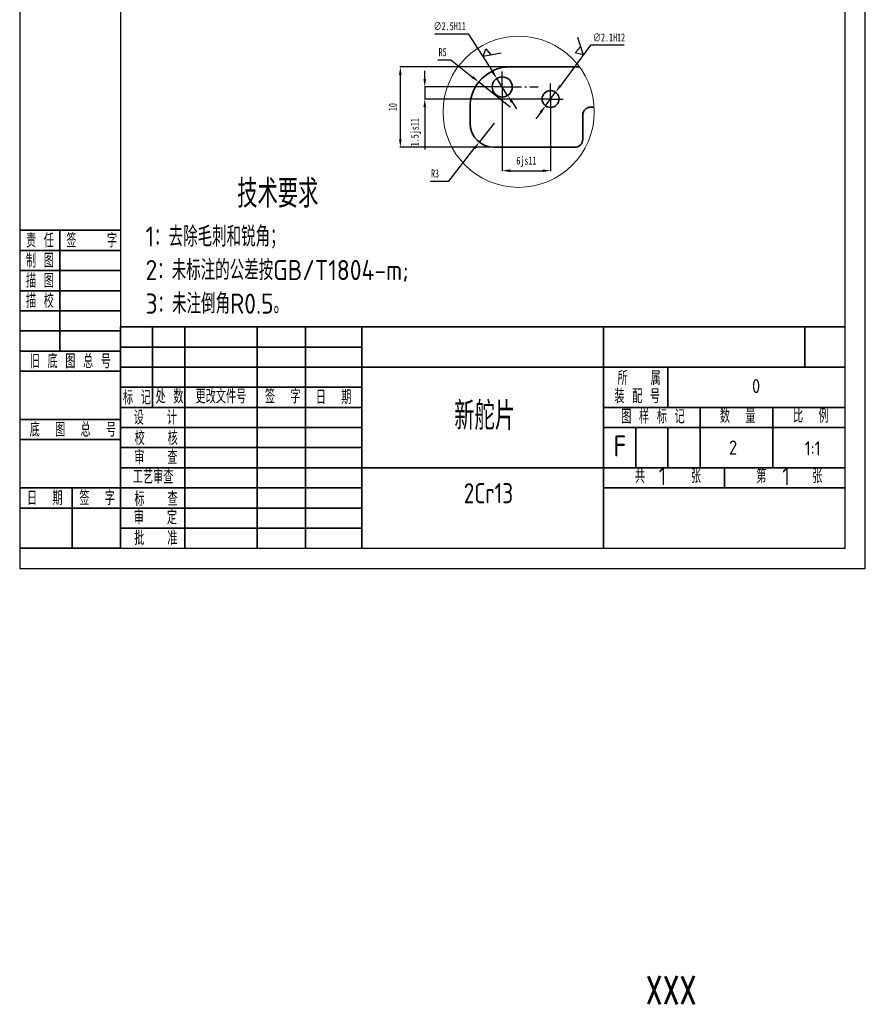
# Model space of a CAD drawing. Header units: millimetres. Extents: x -33921 to -29933, y -26486 to -26076.
# Tile 8 of 34: x -33453 to -33243, y -26486 to -26241. Entities that reach past the tile are written whole.
import ezdxf

# ---------------------------------------------------------------- set-up
doc = ezdxf.new("R2010")
doc.units = ezdxf.units.MM
doc.linetypes.add('GEN7A', pattern=[6.875, 4.75, -0.875, 0.375, -0.875])
doc.linetypes.add('SLD-实线', pattern=[0])
doc.layers.add('尺寸线', color=5, linetype='Continuous', lineweight=15)
doc.layers.add('文字', color=5, linetype='SLD-实线', lineweight=20)
doc.layers.add('特别说明', color=3, linetype='Continuous')
doc.styles.add('HZ35', font='txt5.shx', dxfattribs={"width": 0.7, "bigfont": 'hztxt.shx'})
doc.styles.add('SLDTEXTSTYLE5', font='TXT', dxfattribs={"width": 0.7})
doc.styles.add('图框文字', font='gbenor.shx', dxfattribs={"bigfont": 'gbcbig.shx'})
doc.styles.add('绘图文字3.5', font='gbenor.shx', dxfattribs={"bigfont": 'gbcbig.shx'})
doc.styles.add('绘图文字5', font='gbenor.shx', dxfattribs={"bigfont": 'gbcbig.shx'})
doc.dimstyles.new('2-1', dxfattribs={"dimtxt": 2, "dimasz": 2, "dimexe": 0.1, "dimexo": 0.05, "dimgap": 0.875, "dimtad": 1, "dimtoh": 1, "dimlfac": 0.5, "dimrnd": 1e-09, "dimzin": 12, "dimdsep": 46, "dimtxsty": 'SLDTEXTSTYLE5', "dimcen": 0.09, "dimclrd": 5, "dimclre": 5, "dimclrt": 5, "dimadec": 0, "dimazin": 3, "dimtfac": 1, "dimtmove": 0, "dimatfit": 3, "dimfxl": 1, "dimfrac": 2, "dimtolj": 1, "dimtzin": 12, "dimarcsym": 0})
doc.dimstyles.new('2-1 v', dxfattribs={"dimtxt": 2, "dimasz": 2, "dimexe": 0.1, "dimexo": 0.05, "dimgap": 0.875, "dimtad": 1, "dimlfac": 0.5, "dimrnd": 1e-09, "dimzin": 12, "dimdsep": 46, "dimtxsty": 'SLDTEXTSTYLE5', "dimcen": 0.09, "dimclrd": 5, "dimclre": 5, "dimclrt": 5, "dimadec": 0, "dimazin": 3, "dimtfac": 1, "dimtmove": 0, "dimatfit": 3, "dimfxl": 1, "dimfrac": 2, "dimtolj": 1, "dimtzin": 12, "dimarcsym": 0})

# ---------------------------------------------------------------- blocks, each defined once
blk = doc.blocks.new('*D277')
at = {"layer": 'Defpoints', "color": 0, "transparency": 16777216}
for p in [(-33333.44, -26257.73), (-33352.68, -26260.73), (-33321.44, -26260.73)]:
    blk.add_point(p, dxfattribs=at)
at = {"layer": '尺寸线', "color": 5, "lineweight": -2, "transparency": 16777216}
for p, q in [((-33352.68, -26255.73), (-33352.68, -26253.73)), ((-33333.49, -26257.73), (-33352.78, -26257.73)), ((-33352.68, -26257.73), (-33352.68, -26260.73)), ((-33321.49, -26260.73), (-33352.78, -26260.73)), ((-33352.68, -26262.73), (-33352.68, -26273.24))]:
    blk.add_line(p, q, dxfattribs=at)
at = {"layer": '尺寸线', "color": 5, "transparency": 16777216}
for points in [[(-33353.01, -26255.73), (-33352.34, -26255.73), (-33352.68, -26257.73)], [(-33353.01, -26262.73), (-33352.34, -26262.73), (-33352.68, -26260.73)]]:
    blk.add_solid(points, dxfattribs=at)
at = {"layer": '尺寸线', "color": 5, "lineweight": 18, "transparency": 16777216, "insert": (-33354.89, -26268.98), "char_height": 2, "attachment_point": 5, "rotation": 90, "style": 'SLDTEXTSTYLE5'}
blk.add_mtext('\\A1;1.5js11', dxfattribs=at)
blk = doc.blocks.new('*D278')
at = {"layer": 'Defpoints', "color": 0, "transparency": 16777216}
for p in [(-33333.44, -26257.73), (-33321.44, -26260.73), (-33321.44, -26278.54)]:
    blk.add_point(p, dxfattribs=at)
at = {"layer": '尺寸线', "color": 5, "lineweight": -2, "transparency": 16777216}
for p, q in [((-33333.44, -26257.78), (-33333.44, -26278.64)), ((-33321.44, -26260.78), (-33321.44, -26278.64)), ((-33331.44, -26278.54), (-33323.44, -26278.54))]:
    blk.add_line(p, q, dxfattribs=at)
at = {"layer": '尺寸线', "color": 5, "transparency": 16777216}
for points in [[(-33331.44, -26278.2), (-33331.44, -26278.87), (-33333.44, -26278.54)], [(-33323.44, -26278.2), (-33323.44, -26278.87), (-33321.44, -26278.54)]]:
    blk.add_solid(points, dxfattribs=at)
at = {"layer": '尺寸线', "color": 5, "lineweight": 18, "transparency": 16777216, "insert": (-33327.44, -26276.33), "char_height": 2, "attachment_point": 5, "style": 'SLDTEXTSTYLE5'}
blk.add_mtext('\\A1;6js11', dxfattribs=at)
blk = doc.blocks.new('*D279')
at = {"layer": 'Defpoints', "color": 0, "transparency": 16777216}
for p in [(-33320.19, -26259.04), (-33322.69, -26262.42)]:
    blk.add_point(p, dxfattribs=at)
at = {"layer": '尺寸线', "color": 5, "lineweight": -2, "transparency": 16777216}
for p, q in [((-33311.54, -26247.32), (-33319.01, -26257.43)), ((-33303.2, -26247.32), (-33311.54, -26247.32)), ((-33322.69, -26262.42), (-33320.19, -26259.04)), ((-33323.88, -26264.02), (-33325.07, -26265.63))]:
    blk.add_line(p, q, dxfattribs=at)
at = {"layer": '尺寸线', "color": 5, "transparency": 16777216}
for points in [[(-33319.27, -26257.23), (-33318.74, -26257.63), (-33320.19, -26259.04)], [(-33324.15, -26263.83), (-33323.61, -26264.22), (-33322.69, -26262.42)]]:
    blk.add_solid(points, dxfattribs=at)
at = {"layer": '尺寸线', "color": 5, "lineweight": 18, "transparency": 16777216, "insert": (-33306.93, -26245.45), "char_height": 2, "attachment_point": 5, "style": 'SLDTEXTSTYLE5'}
blk.add_mtext('\\A1;∅2.1H12', dxfattribs=at)
blk = doc.blocks.new('*D280')
at = {"layer": 'Defpoints', "color": 0, "transparency": 16777216}
for p in [(-33334.79, -26255.62), (-33332.1, -26259.83)]:
    blk.add_point(p, dxfattribs=at)
at = {"layer": '尺寸线', "color": 5, "lineweight": -2, "transparency": 16777216}
for p, q in [((-33350.22, -26244.51), (-33341.88, -26244.51)), ((-33341.88, -26244.51), (-33335.86, -26253.93)), ((-33332.1, -26259.83), (-33334.79, -26255.62)), ((-33331.02, -26261.52), (-33329.94, -26263.2))]:
    blk.add_line(p, q, dxfattribs=at)
at = {"layer": '尺寸线', "color": 5, "transparency": 16777216}
for points in [[(-33335.58, -26253.75), (-33336.15, -26254.11), (-33334.79, -26255.62)], [(-33330.74, -26261.34), (-33331.3, -26261.7), (-33332.1, -26259.83)]]:
    blk.add_solid(points, dxfattribs=at)
at = {"layer": '尺寸线', "color": 5, "lineweight": 18, "transparency": 16777216, "insert": (-33346.49, -26242.63), "char_height": 2, "attachment_point": 5, "style": 'SLDTEXTSTYLE5'}
blk.add_mtext('\\A1;∅2.5H11', dxfattribs=at)
blk = doc.blocks.new('*D247')
at = {"layer": 'Defpoints', "color": 0, "transparency": 16777216}
for p in [(-33335.44, -26266.73), (-33339.14, -26271.45)]:
    blk.add_point(p, dxfattribs=at)
at = {"layer": '尺寸线', "color": 5, "lineweight": -2, "transparency": 16777216}
for p, q in [((-33335.44, -26266.73), (-33339.14, -26271.45)), ((-33346.7, -26281.1), (-33340.38, -26273.02)), ((-33351.31, -26281.1), (-33346.7, -26281.1))]:
    blk.add_line(p, q, dxfattribs=at)
at = {"layer": '尺寸线', "color": 5, "transparency": 16777216}
blk.add_solid([(-33340.64, -26272.82), (-33340.11, -26273.23), (-33339.14, -26271.45)], dxfattribs=at)
at = {"layer": '尺寸线', "color": 5, "lineweight": 18, "transparency": 16777216, "insert": (-33350.14, -26279.23), "char_height": 2, "attachment_point": 5, "style": 'SLDTEXTSTYLE5'}
blk.add_mtext('\\A1;R3', dxfattribs=at)
blk = doc.blocks.new('*D281')
at = {"layer": 'Defpoints', "color": 0, "transparency": 16777216}
for p in [(-33331.44, -26252.73), (-33358.76, -26272.73), (-33333.44, -26272.73)]:
    blk.add_point(p, dxfattribs=at)
at = {"layer": '尺寸线', "color": 5, "lineweight": -2, "transparency": 16777216}
for p, q in [((-33331.49, -26252.73), (-33358.86, -26252.73)), ((-33358.76, -26254.73), (-33358.76, -26270.73)), ((-33333.49, -26272.73), (-33358.86, -26272.73))]:
    blk.add_line(p, q, dxfattribs=at)
at = {"layer": '尺寸线', "color": 5, "transparency": 16777216}
for points in [[(-33359.09, -26254.73), (-33358.43, -26254.73), (-33358.76, -26252.73)], [(-33359.09, -26270.73), (-33358.43, -26270.73), (-33358.76, -26272.73)]]:
    blk.add_solid(points, dxfattribs=at)
at = {"layer": '尺寸线', "color": 5, "lineweight": 18, "transparency": 16777216, "insert": (-33360.63, -26262.73), "char_height": 2, "attachment_point": 5, "rotation": 90, "style": 'SLDTEXTSTYLE5'}
blk.add_mtext('\\A1;10', dxfattribs=at)
blk = doc.blocks.new('*D282')
at = {"layer": 'Defpoints', "color": 0, "transparency": 16777216}
for p in [(-33339.27, -26256.5), (-33331.44, -26262.73)]:
    blk.add_point(p, dxfattribs=at)
at = {"layer": '尺寸线', "color": 5, "lineweight": -2, "transparency": 16777216}
for p, q in [((-33349.42, -26250.99), (-33346.21, -26250.99)), ((-33346.21, -26250.99), (-33340.84, -26255.26)), ((-33331.44, -26262.73), (-33339.27, -26256.5))]:
    blk.add_line(p, q, dxfattribs=at)
at = {"layer": '尺寸线', "color": 5, "transparency": 16777216}
blk.add_solid([(-33340.63, -26255), (-33341.04, -26255.52), (-33339.27, -26256.5)], dxfattribs=at)
at = {"layer": '尺寸线', "color": 5, "transparency": 16777216, "insert": (-33348.26, -26249.11), "char_height": 2, "attachment_point": 5, "style": 'SLDTEXTSTYLE5'}
blk.add_mtext('\\A1;R5', dxfattribs=at)

msp = doc.modelspace()

# ---------------------------------------------------------------- linework, layer by layer
at = {"color": 7, "linetype": 'Continuous', "lineweight": 35}
for p, q in [((-33314.2721, -26252.7265), (-33331.4425, -26252.7265)), ((-33341.4425, -26262.7265), (-33341.4425, -26266.7265)), ((-33311.4425, -26262.7265), (-33310.6215, -26262.7265)), ((-33313.4425, -26270.7265), (-33313.4425, -26264.7265)), ((-33335.4425, -26272.7265), (-33315.4425, -26272.7265))]:
    msp.add_line(p, q, dxfattribs=at)
at = {"lineweight": 35}
for p, q in [((-33453.2802, -26293.3401), (-33428.2802, -26293.3401)), ((-33443.2802, -26323.3401), (-33443.2802, -26293.3401)), ((-33453.2802, -26298.3401), (-33428.2802, -26298.3401)), ((-33453.2802, -26303.3401), (-33428.2802, -26303.3401)), ((-33453.2802, -26308.3401), (-33428.2802, -26308.3401)), ((-33453.2802, -26313.3401), (-33428.2802, -26313.3401)), ((-33428.2802, -26317.3401), (-33248.2802, -26317.3401)), ((-33428.2802, -26372.3401), (-33428.2802, -26317.3401)), ((-33420.2802, -26337.3401), (-33420.2802, -26317.3401)), ((-33412.2802, -26372.3401), (-33412.2802, -26317.3401)), ((-33394.2802, -26372.3401), (-33394.2802, -26317.3401)), ((-33382.2802, -26372.3401), (-33382.2802, -26317.3401)), ((-33368.2802, -26317.3401), (-33368.2802, -26372.3401)), ((-33308.2802, -26317.3401), (-33308.2802, -26372.3401)), ((-33258.2802, -26317.3401), (-33258.2802, -26327.3401)), ((-33453.2802, -26318.3401), (-33428.2802, -26318.3401)), ((-33428.2802, -26322.3401), (-33368.2802, -26322.3401)), ((-33453.2802, -26323.3401), (-33428.2802, -26323.3401)), ((-33428.2802, -26327.3401), (-33368.2802, -26327.3401)), ((-33368.2802, -26327.3401), (-33248.2802, -26327.3401)), ((-33292.2802, -26327.3401), (-33292.2802, -26337.3401)), ((-33453.2802, -26328.3401), (-33428.2802, -26328.3401)), ((-33428.2802, -26332.3401), (-33368.2802, -26332.3401)), ((-33428.2802, -26337.3401), (-33368.2802, -26337.3401)), ((-33308.2802, -26337.3401), (-33248.2802, -26337.3401)), ((-33284.2802, -26337.3401), (-33284.2802, -26352.3401)), ((-33266.2802, -26337.3401), (-33266.2802, -26352.3401)), ((-33453.2802, -26340.3401), (-33428.2802, -26340.3401)), ((-33428.2802, -26342.3401), (-33368.2802, -26342.3401)), ((-33308.2802, -26342.3401), (-33248.2802, -26342.3401)), ((-33300.2802, -26342.3401), (-33300.2802, -26352.3401)), ((-33292.2802, -26342.3401), (-33292.2802, -26352.3401)), ((-33453.2802, -26345.3401), (-33428.2802, -26345.3401)), ((-33428.2802, -26347.3401), (-33368.2802, -26347.3401)), ((-33428.2802, -26352.3401), (-33368.2802, -26352.3401)), ((-33368.2802, -26352.3401), (-33248.2802, -26352.3401)), ((-33278.2802, -26352.3401), (-33278.2802, -26357.3401)), ((-33453.2802, -26357.3401), (-33428.2802, -26357.3401)), ((-33440.2802, -26357.3401), (-33440.2802, -26372.3401)), ((-33428.2802, -26357.3401), (-33368.2802, -26357.3401)), ((-33308.2802, -26357.3401), (-33248.2802, -26357.3401)), ((-33453.2802, -26362.3401), (-33428.2802, -26362.3401)), ((-33428.2802, -26362.3401), (-33368.2802, -26362.3401)), ((-33428.2802, -26367.3401), (-33368.2802, -26367.3401)), ((-33428.2802, -26372.3401), (-33453.2802, -26372.3401))]:
    msp.add_line(p, q, dxfattribs=at)
at = {"color": 0, "lineweight": 15}
for p, q in [((-33248.2802, -26317.3401), (-33248.2802, -26372.3401)), ((-33248.2802, -26372.3401), (-33428.2802, -26372.3401)), ((-33428.2802, -26372.3401), (-33368.2802, -26372.3401))]:
    msp.add_line(p, q, dxfattribs=at)
at = {"lineweight": 30}
for points in [[(-33453.2802, -26377.3401), (-33243.2802, -26377.3401), (-33243.2802, -26080.3401), (-33453.2802, -26080.3401)], [(-33428.2802, -26372.3401), (-33248.2802, -26372.3401), (-33248.2802, -26085.3401), (-33428.2802, -26085.3401)]]:
    msp.add_lwpolyline(points, close=True, dxfattribs=at)
for points in [[(-33314.7449, -26245.3637), (-33313.339, -26249.7148), (-33315.3713, -26249.2793), (-33313.978, -26247.737)], [(-33333.7076, -26249.3444), (-33338.1992, -26250.2013), (-33337.5157, -26248.2385), (-33336.1576, -26249.8118)]]:
    msp.add_lwpolyline(points)
at = {"color": 7, "linetype": 'Continuous', "lineweight": 35}
for centre, radius in [((-33333.4425, -26257.7265), 2.5), ((-33321.4425, -26260.7265), 2.1)]:
    msp.add_circle(centre, radius, dxfattribs=at)
for centre, radius, start, end in [((-33331.4425, -26262.7265), 10, 90, 180), ((-33311.4425, -26264.7265), 2, 90, 180), ((-33335.4425, -26266.7265), 6, 180, 270), ((-33315.4425, -26270.7265), 2, 270, 0)]:
    msp.add_arc(centre, radius, start, end, dxfattribs=at)
at = {"layer": '尺寸线', "color": 6}
msp.add_circle((-33329.3604, -26263.9009), 18.7757, dxfattribs=at)
at = {"layer": '特别说明', "color": 1, "linetype": 'GEN7A'}
for p, q in [((-33333.4425, -26257.7265), (-33333.4425, -26253.8952)), ((-33333.4425, -26257.7265), (-33337.1595, -26257.7265)), ((-33333.4425, -26257.7265), (-33333.4425, -26262.1234)), ((-33333.4425, -26257.7265), (-33324.4989, -26257.7265)), ((-33321.4425, -26260.7265), (-33321.4425, -26256.8952)), ((-33321.4425, -26260.7265), (-33325.1595, -26260.7265)), ((-33321.4425, -26260.7265), (-33321.4425, -26265.1234)), ((-33321.4425, -26260.7265), (-33318.2816, -26260.7265))]:
    msp.add_line(p, q, dxfattribs=at)

# ---------------------------------------------------------------- texts
at = {"lineweight": 35}
for s, height, style, p in [('责 任', 3.5, '图框文字', (-33451.7196, -26297.6196)), ('签    字', 3.5, '图框文字', (-33441.7196, -26297.6196)), ('制 图', 3.5, '图框文字', (-33451.7196, -26302.6196)), ('描 图', 3.5, '图框文字', (-33451.7196, -26307.6196)), ('描 校', 3.5, '图框文字', (-33451.7196, -26312.6196)), ('旧 底 图 总 号', 3.5, '图框文字', (-33450.7954, -26327.6196)), ('所   属', 3.5, '图框文字', (-33304.818, -26331.7999)), ('标 记', 3.5, '图框文字', (-33427.6337, -26336.6268)), ('处 数', 3.5, '图框文字', (-33419.5381, -26336.3865)), ('更改文件号', 3.5, '图框文字', (-33409.6095, -26336.3577)), ('签  字', 3.5, '图框文字', (-33392.3715, -26336.3303)), ('日  期', 3.5, '图框文字', (-33379.7515, -26336.5419)), ('装 配 号', 3.5, '图框文字', (-33305.5974, -26336.2998)), ('图 样 标 记', 3.5, '图框文字', (-33303.8919, -26341.3525)), ('数  量', 3.5, '图框文字', (-33279.4044, -26341.2216)), ('比  例', 3.5, '图框文字', (-33261.2325, -26341.1461)), ('设   计', 3.5, '图框文字', (-33424.9547, -26341.6138)), ('底  图  总  号', 3.5, '图框文字', (-33450.7954, -26344.6196)), ('校   核', 3.5, '图框文字', (-33424.7479, -26346.7002)), ('审   查', 3.5, '图框文字', (-33424.8451, -26351.4887)), ('工艺审查', 3.5, '图框文字', (-33425.1854, -26356.3171)), ('共      张', 3.5, '图框文字', (-33300.5009, -26356.1729)), ('1', 4.5, '绘图文字3.5', (-33294.6119, -26356.6671)), ('第      张', 3.5, '图框文字', (-33270.3623, -26356.1729)), ('1', 4.5, '绘图文字3.5', (-33263.8948, -26356.6671)), ('日  期', 3.5, '图框文字', (-33451.4675, -26361.6196)), ('签  字', 3.5, '图框文字', (-33438.4675, -26361.6196)), ('标   查', 3.5, '图框文字', (-33424.7911, -26361.8025)), ('审   定', 3.5, '图框文字', (-33424.9319, -26366.4162)), ('批   准', 3.5, '图框文字', (-33424.8381, -26371.5426))]:
    msp.add_text(s, height=height, dxfattribs=dict(at, style=style)).set_placement(p)
at = {"lineweight": 35, "char_height": 3.5, "attachment_point": 2, "style": '绘图文字3.5'}
for s, insert in [('0', (-33270.4003, -26330.2986)), ('2', (-33276.117, -26345.555)), ('1:1', (-33256.3493, -26345.7519))]:
    msp.add_mtext(s, dxfattribs=dict(at, insert=insert))
at = {"color": 0, "lineweight": 30, "ltscale": 0.5, "char_height": 7}
for s, insert, width, attachment_point, style in [('新舵片', (-33337.8053, -26335.9463), 39.611614, 2, '绘图文字3.5'), ('XXX', (-33297.8514, -26478.6339), 19.410337, 1, 'HZ35')]:
    msp.add_mtext(s, dxfattribs=dict(at, insert=insert, width=width, attachment_point=attachment_point, style=style))
at = {"lineweight": 35, "insert": (-33305.8119, -26344.322), "char_height": 5.2, "width": 3.42552, "attachment_point": 1, "style": '绘图文字5'}
msp.add_mtext('F', dxfattribs=at)
at = {"lineweight": 30, "insert": (-33336.8703, -26356.1577), "char_height": 5, "width": 69.750513, "attachment_point": 2, "style": '绘图文字3.5'}
msp.add_mtext('{\\W0.9;2Cr13}', dxfattribs=at)
at = {"layer": '文字', "insert": (-33422.0337, -26280.7201), "char_height": 4, "width": 118.926598, "attachment_point": 1, "style": '绘图文字3.5'}
msp.add_mtext('{\\H1.75x;\\C5;      技术要求\\P\\H0.71429x;1：去除毛刺和锐角；\\P2：未标注的公差按GB/T1804-m;\\P3：未注倒角R0.5。}', dxfattribs=at)

# ---------------------------------------------------------------- dimensions: what is measured, and where the dimension line sits
at = {"layer": '尺寸线', "lineweight": 18}
for p1, p2, text, picture, middle in [((-33332.0971, -26259.8336), (-33334.7879, -26255.6194), '<>H11', '*D280', (-33346.4907, -26244.5086)), ((-33322.6906, -26262.4153), (-33320.1944, -26259.0376), '<>H12', '*D279', (-33306.9298, -26247.3244))]:
    dim = msp.add_diameter_dim_2p(p1=p1, p2=p2, text=text, dimstyle='2-1', dxfattribs=at)
    dim.commit()
    dim.dimension.update_dxf_attribs({"geometry": picture, "text_midpoint": middle, "dimtype": 163})
at = {"layer": '尺寸线'}
dim = msp.add_radius_dim(center=(-33331.4425, -26262.7265), mpoint=(-33339.2711, -26256.5045), dimstyle='2-1', dxfattribs=at)
dim.commit()
dim.dimension.update_dxf_attribs({"geometry": '*D282', "text_midpoint": (-33348.2563, -26250.9859), "dimtype": 164})
at = {"layer": '尺寸线', "lineweight": 18}
dim = msp.add_linear_dim(base=(-33358.7596, -26272.7265), p1=(-33331.4425, -26252.7265), p2=(-33333.4425, -26272.7265), angle=90, dimstyle='2-1 v', dxfattribs=at)
dim.commit()
dim.dimension.update_dxf_attribs({"geometry": '*D281', "text_midpoint": (-33360.6346, -26262.7265)})
dim = msp.add_linear_dim(base=(-33352.6779, -26260.7265), p1=(-33333.4425, -26257.7265), p2=(-33321.4425, -26260.7265), angle=90, text='<>js11', dimstyle='2-1 v', dxfattribs=at)
dim.commit()
dim.dimension.update_dxf_attribs({"geometry": '*D277', "text_midpoint": (-33352.6779, -26268.9848), "dimtype": 160})
dim = msp.add_linear_dim(base=(-33321.4425, -26278.537), p1=(-33333.4425, -26257.7265), p2=(-33321.4425, -26260.7265), text='<>js11', dimstyle='2-1 v', dxfattribs=at)
dim.commit()
dim.dimension.update_dxf_attribs({"geometry": '*D278', "text_midpoint": (-33327.4425, -26276.3287)})
dim = msp.add_radius_dim(center=(-33335.4425, -26266.7265), mpoint=(-33339.142, -26271.4502), dimstyle='2-1', dxfattribs=at)
dim.commit()
dim.dimension.update_dxf_attribs({"geometry": '*D247', "text_midpoint": (-33350.1446, -26281.1047), "dimtype": 164})

doc.saveas('drawing.dxf')
